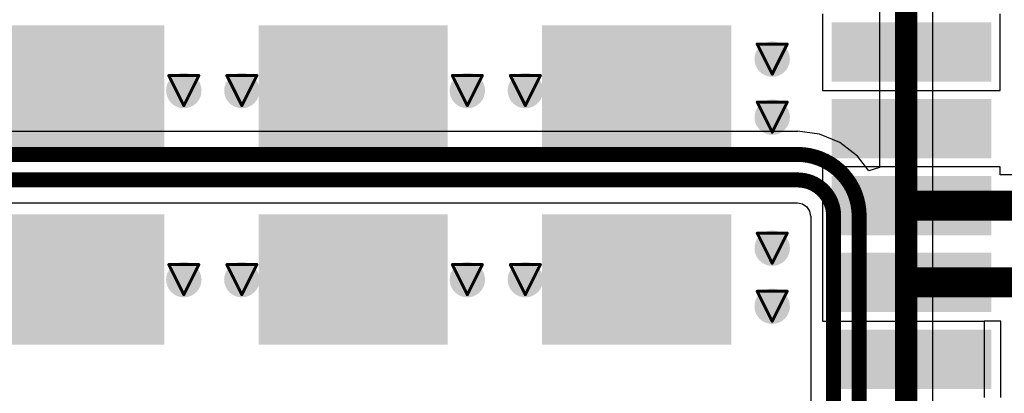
# Model space of a CAD drawing. Header units: inches. Extents: x 0 to 12.2, y 0 to 7.
# Tile 142 of 154: x 3.254 to 3.91, y 3.223 to 3.472. Entities that reach past the tile are written whole.
import ezdxf

# ---------------------------------------------------------------- set-up
doc = ezdxf.new("R2010")
doc.units = ezdxf.units.IN
doc.header["$MEASUREMENT"] = 0
for name, color, linetype in [('Bottom Layer', 5, 'Continuous'), ('Drill Drawing', 1, 'Continuous'), ('Layer 1', 16, 'Continuous'), ('Layer 2', 76, 'Continuous'), ('Top Layer', 1, 'Continuous'), ('Top Solder', 216, 'Continuous'), ('Via Holes', 16, 'Continuous')]:
    doc.layers.add(name, color=color, linetype=linetype)

# ---------------------------------------------------------------- blocks, each defined once
blk = doc.blocks.new('EC21EFA_512_STD_17')
at = {"layer": 'Top Layer'}
for points in [[(-0.3622, 0.05906), (-0.28346, 0.05906), (-0.28346, -0.05906), (-0.3622, -0.05906)], [(-0.23622, 0.05906), (-0.15748, 0.05906), (-0.15748, -0.05906), (-0.23622, -0.05906)], [(-0.3622, -0.12992), (-0.28346, -0.12992), (-0.28346, -0.24803), (-0.3622, -0.24803)], [(-0.23622, -0.12992), (-0.15748, -0.12992), (-0.15748, -0.24803), (-0.23622, -0.24803)], [(-0.3622, -0.3189), (-0.28346, -0.3189), (-0.28346, -0.43701), (-0.3622, -0.43701)], [(-0.23622, -0.3189), (-0.15748, -0.3189), (-0.15748, -0.43701), (-0.23622, -0.43701)], [(-0.39173, -0.51181), (-0.36024, -0.51181), (-0.36024, -0.61024), (-0.39173, -0.61024)], [(-0.34055, -0.51181), (-0.30906, -0.51181), (-0.30906, -0.61024), (-0.34055, -0.61024)], [(-0.28937, -0.51181), (-0.25787, -0.51181), (-0.25787, -0.61024), (-0.28937, -0.61024)], [(-0.23819, -0.51181), (-0.20669, -0.51181), (-0.20669, -0.61024), (-0.23819, -0.61024)], [(-0.18701, -0.51181), (-0.15551, -0.51181), (-0.15551, -0.61024), (-0.18701, -0.61024)]]:
    blk.add_hatch(color=1, dxfattribs=at).paths.add_polyline_path(points)
at = {"layer": 'Top Solder'}
for points in [[(-0.3662, 0.06306), (-0.27946, 0.06306), (-0.27946, -0.06306), (-0.3662, -0.06306)], [(-0.24022, 0.06306), (-0.15348, 0.06306), (-0.15348, -0.06306), (-0.24022, -0.06306)], [(-0.3662, -0.12592), (-0.27946, -0.12592), (-0.27946, -0.25203), (-0.3662, -0.25203)], [(-0.24022, -0.12592), (-0.15348, -0.12592), (-0.15348, -0.25203), (-0.24022, -0.25203)], [(-0.3662, -0.3149), (-0.27946, -0.3149), (-0.27946, -0.44101), (-0.3662, -0.44101)], [(-0.24022, -0.3149), (-0.15348, -0.3149), (-0.15348, -0.44101), (-0.24022, -0.44101)], [(-0.39573, -0.50781), (-0.35624, -0.50781), (-0.35624, -0.61424), (-0.39573, -0.61424)], [(-0.34455, -0.50781), (-0.30506, -0.50781), (-0.30506, -0.61424), (-0.34455, -0.61424)], [(-0.29337, -0.50781), (-0.25387, -0.50781), (-0.25387, -0.61424), (-0.29337, -0.61424)], [(-0.24219, -0.50781), (-0.20269, -0.50781), (-0.20269, -0.61424), (-0.24219, -0.61424)], [(-0.19101, -0.50781), (-0.15151, -0.50781), (-0.15151, -0.61424), (-0.19101, -0.61424)]]:
    blk.add_hatch(color=216, dxfattribs=at).paths.add_polyline_path(points)

msp = doc.modelspace()

# ---------------------------------------------------------------- hatches: boundary and pattern name
at = {"layer": 'Bottom Layer'}
h = msp.add_hatch(color=5, dxfattribs=at)
edge = h.paths.add_edge_path()
edge.add_arc((3.75566, 3.44603), 0.01181, 0, 360)
h = msp.add_hatch(color=5, dxfattribs=at)
edge = h.paths.add_edge_path()
edge.add_arc((3.36348, 3.42508), 0.01181, 0, 360)
h = msp.add_hatch(color=5, dxfattribs=at)
edge = h.paths.add_edge_path()
edge.add_arc((3.40216, 3.42508), 0.01181, 0, 360)
h = msp.add_hatch(color=5, dxfattribs=at)
edge = h.paths.add_edge_path()
edge.add_arc((3.55246, 3.42508), 0.01181, 0, 360)
h = msp.add_hatch(color=5, dxfattribs=at)
edge = h.paths.add_edge_path()
edge.add_arc((3.59114, 3.42508), 0.01181, 0, 360)
h = msp.add_hatch(color=5, dxfattribs=at)
edge = h.paths.add_edge_path()
edge.add_arc((3.75566, 3.40735), 0.01181, 0, 360)
h = msp.add_hatch(color=5, dxfattribs=at)
edge = h.paths.add_edge_path()
edge.add_arc((3.75566, 3.32005), 0.01181, 0, 360)
h = msp.add_hatch(color=5, dxfattribs=at)
edge = h.paths.add_edge_path()
edge.add_arc((3.36348, 3.29909), 0.01181, 0, 360)
h = msp.add_hatch(color=5, dxfattribs=at)
edge = h.paths.add_edge_path()
edge.add_arc((3.40216, 3.29909), 0.01181, 0, 360)
h = msp.add_hatch(color=5, dxfattribs=at)
edge = h.paths.add_edge_path()
edge.add_arc((3.55246, 3.29909), 0.01181, 0, 360)
h = msp.add_hatch(color=5, dxfattribs=at)
edge = h.paths.add_edge_path()
edge.add_arc((3.59114, 3.29909), 0.01181, 0, 360)
h = msp.add_hatch(color=5, dxfattribs=at)
edge = h.paths.add_edge_path()
edge.add_arc((3.75566, 3.28136), 0.01181, 0, 360)
at = {"layer": 'Layer 1'}
h = msp.add_hatch(color=16, dxfattribs=at)
edge = h.paths.add_edge_path()
edge.add_arc((3.75566, 3.44603), 0.01181, 0, 360)
h = msp.add_hatch(color=16, dxfattribs=at)
edge = h.paths.add_edge_path()
edge.add_arc((3.36348, 3.42508), 0.01181, 0, 360)
h = msp.add_hatch(color=16, dxfattribs=at)
edge = h.paths.add_edge_path()
edge.add_arc((3.40216, 3.42508), 0.01181, 0, 360)
h = msp.add_hatch(color=16, dxfattribs=at)
edge = h.paths.add_edge_path()
edge.add_arc((3.55246, 3.42508), 0.01181, 0, 360)
h = msp.add_hatch(color=16, dxfattribs=at)
edge = h.paths.add_edge_path()
edge.add_arc((3.59114, 3.42508), 0.01181, 0, 360)
h = msp.add_hatch(color=16, dxfattribs=at)
edge = h.paths.add_edge_path()
edge.add_arc((3.75566, 3.40735), 0.01181, 0, 360)
h = msp.add_hatch(color=16, dxfattribs=at)
edge = h.paths.add_edge_path()
edge.add_arc((3.75566, 3.32005), 0.01181, 0, 360)
h = msp.add_hatch(color=16, dxfattribs=at)
edge = h.paths.add_edge_path()
edge.add_arc((3.36348, 3.29909), 0.01181, 0, 360)
h = msp.add_hatch(color=16, dxfattribs=at)
edge = h.paths.add_edge_path()
edge.add_arc((3.40216, 3.29909), 0.01181, 0, 360)
h = msp.add_hatch(color=16, dxfattribs=at)
edge = h.paths.add_edge_path()
edge.add_arc((3.55246, 3.29909), 0.01181, 0, 360)
h = msp.add_hatch(color=16, dxfattribs=at)
edge = h.paths.add_edge_path()
edge.add_arc((3.59114, 3.29909), 0.01181, 0, 360)
h = msp.add_hatch(color=16, dxfattribs=at)
edge = h.paths.add_edge_path()
edge.add_arc((3.75566, 3.28136), 0.01181, 0, 360)
at = {"layer": 'Layer 2'}
h = msp.add_hatch(color=76, dxfattribs=at)
edge = h.paths.add_edge_path()
edge.add_arc((3.75566, 3.44603), 0.01181, 0, 360)
h = msp.add_hatch(color=76, dxfattribs=at)
edge = h.paths.add_edge_path()
edge.add_arc((3.36348, 3.42508), 0.01181, 0, 360)
h = msp.add_hatch(color=76, dxfattribs=at)
edge = h.paths.add_edge_path()
edge.add_arc((3.40216, 3.42508), 0.01181, 0, 360)
h = msp.add_hatch(color=76, dxfattribs=at)
edge = h.paths.add_edge_path()
edge.add_arc((3.55246, 3.42508), 0.01181, 0, 360)
h = msp.add_hatch(color=76, dxfattribs=at)
edge = h.paths.add_edge_path()
edge.add_arc((3.59114, 3.42508), 0.01181, 0, 360)
h = msp.add_hatch(color=76, dxfattribs=at)
edge = h.paths.add_edge_path()
edge.add_arc((3.75566, 3.40735), 0.01181, 0, 360)
h = msp.add_hatch(color=76, dxfattribs=at)
edge = h.paths.add_edge_path()
edge.add_arc((3.75566, 3.32005), 0.01181, 0, 360)
h = msp.add_hatch(color=76, dxfattribs=at)
edge = h.paths.add_edge_path()
edge.add_arc((3.36348, 3.29909), 0.01181, 0, 360)
h = msp.add_hatch(color=76, dxfattribs=at)
edge = h.paths.add_edge_path()
edge.add_arc((3.40216, 3.29909), 0.01181, 0, 360)
h = msp.add_hatch(color=76, dxfattribs=at)
edge = h.paths.add_edge_path()
edge.add_arc((3.55246, 3.29909), 0.01181, 0, 360)
h = msp.add_hatch(color=76, dxfattribs=at)
edge = h.paths.add_edge_path()
edge.add_arc((3.59114, 3.29909), 0.01181, 0, 360)
h = msp.add_hatch(color=76, dxfattribs=at)
edge = h.paths.add_edge_path()
edge.add_arc((3.75566, 3.28136), 0.01181, 0, 360)
at = {"layer": 'Top Layer'}
h = msp.add_hatch(color=1, dxfattribs=at)
edge = h.paths.add_edge_path()
edge.add_arc((3.75566, 3.44603), 0.01181, 0, 360)
h = msp.add_hatch(color=1, dxfattribs=at)
edge = h.paths.add_edge_path()
edge.add_arc((3.36348, 3.42508), 0.01181, 0, 360)
h = msp.add_hatch(color=1, dxfattribs=at)
edge = h.paths.add_edge_path()
edge.add_arc((3.40216, 3.42508), 0.01181, 0, 360)
h = msp.add_hatch(color=1, dxfattribs=at)
edge = h.paths.add_edge_path()
edge.add_arc((3.55246, 3.42508), 0.01181, 0, 360)
h = msp.add_hatch(color=1, dxfattribs=at)
edge = h.paths.add_edge_path()
edge.add_arc((3.59114, 3.42508), 0.01181, 0, 360)
h = msp.add_hatch(color=1, dxfattribs=at)
edge = h.paths.add_edge_path()
edge.add_arc((3.75566, 3.40735), 0.01181, 0, 360)
h = msp.add_hatch(color=1, dxfattribs=at)
edge = h.paths.add_edge_path()
edge.add_arc((3.75566, 3.32005), 0.01181, 0, 360)
h = msp.add_hatch(color=1, dxfattribs=at)
edge = h.paths.add_edge_path()
edge.add_arc((3.36348, 3.29909), 0.01181, 0, 360)
h = msp.add_hatch(color=1, dxfattribs=at)
edge = h.paths.add_edge_path()
edge.add_arc((3.40216, 3.29909), 0.01181, 0, 360)
h = msp.add_hatch(color=1, dxfattribs=at)
edge = h.paths.add_edge_path()
edge.add_arc((3.55246, 3.29909), 0.01181, 0, 360)
h = msp.add_hatch(color=1, dxfattribs=at)
edge = h.paths.add_edge_path()
edge.add_arc((3.59114, 3.29909), 0.01181, 0, 360)
h = msp.add_hatch(color=1, dxfattribs=at)
edge = h.paths.add_edge_path()
edge.add_arc((3.75566, 3.28136), 0.01181, 0, 360)
at = {"layer": 'Via Holes'}
h = msp.add_hatch(color=7, dxfattribs=at)
edge = h.paths.add_edge_path()
edge.add_arc((3.75566, 3.44603), 0.00591, 0, 360)
h = msp.add_hatch(color=7, dxfattribs=at)
edge = h.paths.add_edge_path()
edge.add_arc((3.36348, 3.42508), 0.00591, 0, 360)
h = msp.add_hatch(color=7, dxfattribs=at)
edge = h.paths.add_edge_path()
edge.add_arc((3.40216, 3.42508), 0.00591, 0, 360)
h = msp.add_hatch(color=7, dxfattribs=at)
edge = h.paths.add_edge_path()
edge.add_arc((3.55246, 3.42508), 0.00591, 0, 360)
h = msp.add_hatch(color=7, dxfattribs=at)
edge = h.paths.add_edge_path()
edge.add_arc((3.59114, 3.42508), 0.00591, 0, 360)
h = msp.add_hatch(color=7, dxfattribs=at)
edge = h.paths.add_edge_path()
edge.add_arc((3.75566, 3.40735), 0.00591, 0, 360)
h = msp.add_hatch(color=7, dxfattribs=at)
edge = h.paths.add_edge_path()
edge.add_arc((3.75566, 3.32005), 0.00591, 0, 360)
h = msp.add_hatch(color=7, dxfattribs=at)
edge = h.paths.add_edge_path()
edge.add_arc((3.36348, 3.29909), 0.00591, 0, 360)
h = msp.add_hatch(color=7, dxfattribs=at)
edge = h.paths.add_edge_path()
edge.add_arc((3.40216, 3.29909), 0.00591, 0, 360)
h = msp.add_hatch(color=7, dxfattribs=at)
edge = h.paths.add_edge_path()
edge.add_arc((3.55246, 3.29909), 0.00591, 0, 360)
h = msp.add_hatch(color=7, dxfattribs=at)
edge = h.paths.add_edge_path()
edge.add_arc((3.59114, 3.29909), 0.00591, 0, 360)
h = msp.add_hatch(color=7, dxfattribs=at)
edge = h.paths.add_edge_path()
edge.add_arc((3.75566, 3.28136), 0.00591, 0, 360)

# ---------------------------------------------------------------- linework, layer by layer
at = {"layer": 'Bottom Layer'}
for p, q in [((3.82716, 3.99071), (3.82716, 3.37372)), ((3.86284, 2.963), (3.86284, 3.99194)), ((3.77254, 3.39781), (2.65922, 3.39781)), ((3.78719, 3.39607), (3.77254, 3.398)), ((3.77254, 3.398), (3.77254, 3.39781)), ((3.80083, 3.39042), (3.78719, 3.39607)), ((3.81254, 3.38143), (3.80083, 3.39042)), ((3.82016, 3.37151), (3.81254, 3.38143)), ((3.82716, 3.37372), (3.82016, 3.37151)), ((2.65922, 3.35022), (3.77254, 3.35022)), ((3.77254, 3.35022), (3.77254, 3.35019)), ((3.77254, 3.35019), (3.77589, 3.34952)), ((3.77589, 3.34952), (3.77873, 3.34762)), ((3.77873, 3.34762), (3.78063, 3.34478)), ((3.78063, 3.34478), (3.7813, 3.34143)), ((3.7813, 3.34143), (3.78134, 3.34143)), ((3.78134, 3.34143), (3.78134, 3.21452))]:
    msp.add_line(p, q, dxfattribs=at)
for points, const_width in [([(3.845, 2.95), (3.845, 3.99194)], 0.015), ([(2.64681, 3.38252), (3.77254, 3.38252)], 0.01), ([(2.64681, 3.36552), (3.77254, 3.36552)], 0.01), ([(3.79663, 2.85304), (3.79663, 3.34143)], 0.01), ([(3.81363, 2.85302), (3.81363, 3.34143)], 0.01)]:
    msp.add_lwpolyline(points, dxfattribs=dict(at, const_width=const_width))
at = {"layer": 'Bottom Layer', "const_width": 0.005}
for points in [[(3.77004, 3.38252, 1), (3.77504, 3.38252, 1)], [(3.77004, 3.38252, 1), (3.77504, 3.38252, 1)], [(3.77004, 3.36552, 1), (3.77504, 3.36552, 1)], [(3.77004, 3.36552, 1), (3.77504, 3.36552, 1)], [(3.79413, 3.34143, 1), (3.79913, 3.34143, 1)], [(3.79413, 3.34143, 1), (3.79913, 3.34143, 1)], [(3.81113, 3.34143, 1), (3.81613, 3.34143, 1)], [(3.81113, 3.34143, 1), (3.81613, 3.34143, 1)]]:
    msp.add_lwpolyline(points, format="xyb", close=True, dxfattribs=at)
at = {"layer": 'Bottom Layer', "const_width": 0.01}
for points in [[(3.77254, 3.38252, -0.414214), (3.81363, 3.34143)], [(3.77254, 3.36552, -0.414214), (3.79663, 3.34143)]]:
    msp.add_lwpolyline(points, format="xyb", dxfattribs=at)
at = {"layer": 'Drill Drawing', "const_width": 0.002}
for points in [[(3.74566, 3.45603), (3.76566, 3.45603)], [(3.74566, 3.45603), (3.75566, 3.43603)], [(3.75566, 3.43603), (3.76566, 3.45603)], [(3.35348, 3.43508), (3.37348, 3.43508)], [(3.35348, 3.43508), (3.36348, 3.41508)], [(3.36348, 3.41508), (3.37348, 3.43508)], [(3.39216, 3.43508), (3.41216, 3.43508)], [(3.39216, 3.43508), (3.40216, 3.41508)], [(3.40216, 3.41508), (3.41216, 3.43508)], [(3.54246, 3.43508), (3.56246, 3.43508)], [(3.54246, 3.43508), (3.55246, 3.41508)], [(3.55246, 3.41508), (3.56246, 3.43508)], [(3.58114, 3.43508), (3.60114, 3.43508)], [(3.58114, 3.43508), (3.59114, 3.41508)], [(3.59114, 3.41508), (3.60114, 3.43508)], [(3.74566, 3.41735), (3.76566, 3.41735)], [(3.74566, 3.41735), (3.75566, 3.39735)], [(3.75566, 3.39735), (3.76566, 3.41735)], [(3.74566, 3.33005), (3.76566, 3.33005)], [(3.74566, 3.33005), (3.75566, 3.31005)], [(3.75566, 3.31005), (3.76566, 3.33005)], [(3.35348, 3.30909), (3.37348, 3.30909)], [(3.35348, 3.30909), (3.36348, 3.28909)], [(3.36348, 3.28909), (3.37348, 3.30909)], [(3.39216, 3.30909), (3.41216, 3.30909)], [(3.39216, 3.30909), (3.40216, 3.28909)], [(3.40216, 3.28909), (3.41216, 3.30909)], [(3.54246, 3.30909), (3.56246, 3.30909)], [(3.54246, 3.30909), (3.55246, 3.28909)], [(3.55246, 3.28909), (3.56246, 3.30909)], [(3.58114, 3.30909), (3.60114, 3.30909)], [(3.58114, 3.30909), (3.59114, 3.28909)], [(3.59114, 3.28909), (3.60114, 3.30909)], [(3.74566, 3.29136), (3.76566, 3.29136)], [(3.74566, 3.29136), (3.75566, 3.27136)], [(3.75566, 3.27136), (3.76566, 3.29136)]]:
    msp.add_lwpolyline(points, dxfattribs=at)
at = {"layer": 'Drill Drawing', "const_width": 0.001}
for points in [[(3.74516, 3.45603, 1), (3.74616, 3.45603, 1)], [(3.74516, 3.45603, 1), (3.74616, 3.45603, 1)], [(3.76516, 3.45603, 1), (3.76616, 3.45603, 1)], [(3.76516, 3.45603, 1), (3.76616, 3.45603, 1)], [(3.35298, 3.43508, 1), (3.35398, 3.43508, 1)], [(3.35298, 3.43508, 1), (3.35398, 3.43508, 1)], [(3.37298, 3.43508, 1), (3.37398, 3.43508, 1)], [(3.37298, 3.43508, 1), (3.37398, 3.43508, 1)], [(3.39166, 3.43508, 1), (3.39266, 3.43508, 1)], [(3.39166, 3.43508, 1), (3.39266, 3.43508, 1)], [(3.41166, 3.43508, 1), (3.41266, 3.43508, 1)], [(3.41166, 3.43508, 1), (3.41266, 3.43508, 1)], [(3.54196, 3.43508, 1), (3.54296, 3.43508, 1)], [(3.54196, 3.43508, 1), (3.54296, 3.43508, 1)], [(3.56196, 3.43508, 1), (3.56296, 3.43508, 1)], [(3.56196, 3.43508, 1), (3.56296, 3.43508, 1)], [(3.58064, 3.43508, 1), (3.58164, 3.43508, 1)], [(3.58064, 3.43508, 1), (3.58164, 3.43508, 1)], [(3.60064, 3.43508, 1), (3.60164, 3.43508, 1)], [(3.60064, 3.43508, 1), (3.60164, 3.43508, 1)], [(3.75516, 3.43603, 1), (3.75616, 3.43603, 1)], [(3.75516, 3.43603, 1), (3.75616, 3.43603, 1)], [(3.36298, 3.41508, 1), (3.36398, 3.41508, 1)], [(3.36298, 3.41508, 1), (3.36398, 3.41508, 1)], [(3.40166, 3.41508, 1), (3.40266, 3.41508, 1)], [(3.40166, 3.41508, 1), (3.40266, 3.41508, 1)], [(3.55196, 3.41508, 1), (3.55296, 3.41508, 1)], [(3.55196, 3.41508, 1), (3.55296, 3.41508, 1)], [(3.59064, 3.41508, 1), (3.59164, 3.41508, 1)], [(3.59064, 3.41508, 1), (3.59164, 3.41508, 1)], [(3.74516, 3.41735, 1), (3.74616, 3.41735, 1)], [(3.74516, 3.41735, 1), (3.74616, 3.41735, 1)], [(3.76516, 3.41735, 1), (3.76616, 3.41735, 1)], [(3.76516, 3.41735, 1), (3.76616, 3.41735, 1)], [(3.75516, 3.39735, 1), (3.75616, 3.39735, 1)], [(3.75516, 3.39735, 1), (3.75616, 3.39735, 1)], [(3.74516, 3.33005, 1), (3.74616, 3.33005, 1)], [(3.74516, 3.33005, 1), (3.74616, 3.33005, 1)], [(3.76516, 3.33005, 1), (3.76616, 3.33005, 1)], [(3.76516, 3.33005, 1), (3.76616, 3.33005, 1)], [(3.35298, 3.30909, 1), (3.35398, 3.30909, 1)], [(3.35298, 3.30909, 1), (3.35398, 3.30909, 1)], [(3.37298, 3.30909, 1), (3.37398, 3.30909, 1)], [(3.37298, 3.30909, 1), (3.37398, 3.30909, 1)], [(3.39166, 3.30909, 1), (3.39266, 3.30909, 1)], [(3.39166, 3.30909, 1), (3.39266, 3.30909, 1)], [(3.41166, 3.30909, 1), (3.41266, 3.30909, 1)], [(3.41166, 3.30909, 1), (3.41266, 3.30909, 1)], [(3.54196, 3.30909, 1), (3.54296, 3.30909, 1)], [(3.54196, 3.30909, 1), (3.54296, 3.30909, 1)], [(3.56196, 3.30909, 1), (3.56296, 3.30909, 1)], [(3.56196, 3.30909, 1), (3.56296, 3.30909, 1)], [(3.58064, 3.30909, 1), (3.58164, 3.30909, 1)], [(3.58064, 3.30909, 1), (3.58164, 3.30909, 1)], [(3.60064, 3.30909, 1), (3.60164, 3.30909, 1)], [(3.60064, 3.30909, 1), (3.60164, 3.30909, 1)], [(3.75516, 3.31005, 1), (3.75616, 3.31005, 1)], [(3.75516, 3.31005, 1), (3.75616, 3.31005, 1)], [(3.36298, 3.28909, 1), (3.36398, 3.28909, 1)], [(3.36298, 3.28909, 1), (3.36398, 3.28909, 1)], [(3.40166, 3.28909, 1), (3.40266, 3.28909, 1)], [(3.40166, 3.28909, 1), (3.40266, 3.28909, 1)], [(3.55196, 3.28909, 1), (3.55296, 3.28909, 1)], [(3.55196, 3.28909, 1), (3.55296, 3.28909, 1)], [(3.59064, 3.28909, 1), (3.59164, 3.28909, 1)], [(3.59064, 3.28909, 1), (3.59164, 3.28909, 1)], [(3.74516, 3.29136, 1), (3.74616, 3.29136, 1)], [(3.74516, 3.29136, 1), (3.74616, 3.29136, 1)], [(3.76516, 3.29136, 1), (3.76616, 3.29136, 1)], [(3.76516, 3.29136, 1), (3.76616, 3.29136, 1)], [(3.75516, 3.27136, 1), (3.75616, 3.27136, 1)], [(3.75516, 3.27136, 1), (3.75616, 3.27136, 1)]]:
    msp.add_lwpolyline(points, format="xyb", close=True, dxfattribs=at)
at = {"layer": 'Top Layer'}
for p, q in [((3.78921, 3.47622), (3.78921, 3.42504)), ((3.90764, 3.42504), (3.90764, 3.47622)), ((3.78921, 3.42504), (3.90764, 3.42504)), ((3.90764, 3.37418), (3.78921, 3.37418)), ((3.78921, 3.37418), (3.78921, 3.32268)), ((3.90764, 3.36882), (3.90764, 3.37418)), ((4.0363, 3.36882), (3.90764, 3.36882)), ((3.78921, 3.32268), (3.78921, 3.2715)), ((3.78921, 3.2715), (3.89707, 3.2715)), ((3.90796, 3.2715), (3.89707, 3.2715)), ((3.89707, 3.2715), (3.89707, 3.22063)), ((3.89707, 3.2715), (3.89707, 3.22063)), ((3.90796, 3.22063), (3.90796, 3.2715))]:
    msp.add_line(p, q, dxfattribs=at)
at = {"layer": 'Top Layer', "const_width": 0.02}
for points in [[(3.84842, 3.34843), (4.05604, 3.34843)], [(3.84842, 3.29725), (4.05833, 3.29725)]]:
    msp.add_lwpolyline(points, dxfattribs=at)
at = {"layer": 'Top Layer', "const_width": 0.01}
for points in [[(3.84342, 3.34843, 1), (3.85342, 3.34843, 1)], [(3.84342, 3.29725, 1), (3.85342, 3.29725, 1)]]:
    msp.add_lwpolyline(points, format="xyb", close=True, dxfattribs=at)

# ---------------------------------------------------------------- block references
at = {"rotation": 90}
msp.add_blockref('EC21EFA_512_STD_17', (3.2874, 3.62205), dxfattribs=at)

doc.saveas('drawing.dxf')
